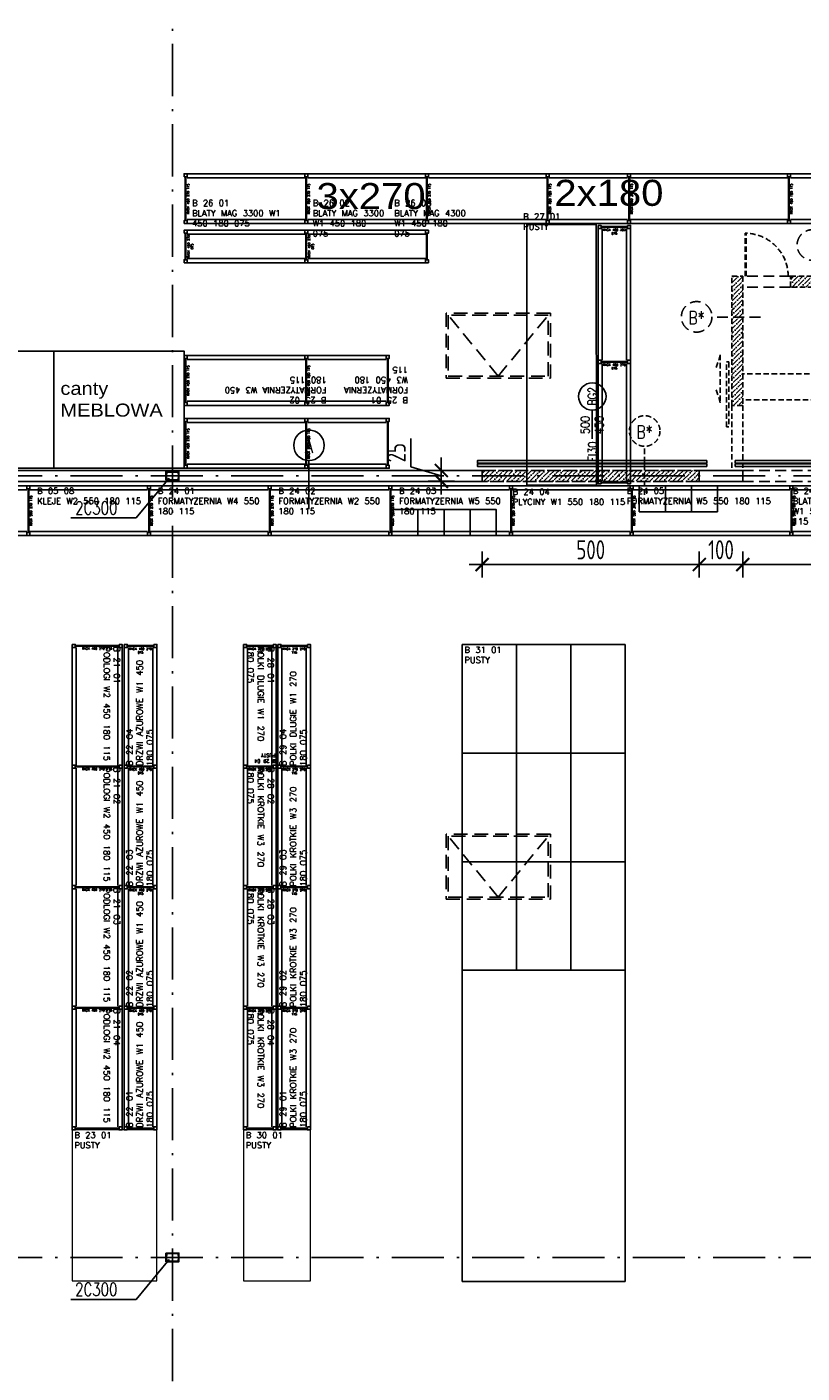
# Model space of a CAD drawing. Extents: x 153948 to 285449, y -89387 to -60195.
# Tile 64 of 101: x 257425 to 259210, y -78706 to -75605. Entities that reach past the tile are written whole.
import ezdxf
from ezdxf.enums import TextEntityAlignment as Align

# ---------------------------------------------------------------- set-up
doc = ezdxf.new("R2010")
doc.units = 0
doc.header["$LTSCALE"] = 100
doc.header["$MEASUREMENT"] = 0
doc.header["$PDMODE"] = 1
for name, pattern in [('ACAD_ISO10W100', [18.5, 12, -3, 0.5, -3]), ('DASHED2', [0.375, 0.25, -0.125]), ('HIDDEN2', [4.7625, 3.175, -1.5875])]:
    doc.linetypes.add(name, pattern=pattern)
doc.layers.get('0').update_dxf_attribs({"linetype": 'CONTINUOUS'})
doc.layers.get('DEFPOINTS').update_dxf_attribs({"linetype": 'CONTINUOUS'})
for name, color, linetype in [('1', 2, 'CONTINUOUS'), ('ALUMINIUM', 5, 'CONTINUOUS'), ('ALUMINIUM1', 5, 'CONTINUOUS'), ('CEGLA', 4, 'CONTINUOUS'), ('info', 8, 'CONTINUOUS'), ('K-STA', 2, 'CONTINUOUS'), ('mago', 7, 'CONTINUOUS'), ('NADPROŻA', 8, 'DASHED2'), ('OSIE', 8, 'ACAD_ISO10W100'), ('R-----OP', 2, 'CONTINUOUS'), ('R450', 1, 'CONTINUOUS'), ('RAK 270', 5, 'CONTINUOUS'), ('RS Minimasa VBA', 7, 'CONTINUOUS'), ('RS REGAŁY', 7, 'CONTINUOUS'), ('TEXT', 11, 'CONTINUOUS'), ('WYBURZENIA', 9, 'DASHED2'), ('WYMIARY', 1, 'CONTINUOUS'), ('ŚWIETLIK', 2, 'CONTINUOUS')]:
    doc.layers.add(name, color=color, linetype=linetype)
doc.layers.add('RAK 140', color=2, linetype='CONTINUOUS', lineweight=9)
doc.layers.add('RAK_140', color=2, linetype='CONTINUOUS', true_color=0xffff00)
doc.styles.add('arial', font='arial.ttf', dxfattribs={"width": 1.1})
doc.styles.add('DYBY-NORMALNY-0-8-N', font='ROMANS.SHX', dxfattribs={"width": 0.8})
doc.styles.get("Standard").update_dxf_attribs({"font": 'txt.shx'})
doc.styles.add('STYLE2', font='isocp.shx', dxfattribs={"width": 0.8})
doc.styles.add('TXT3', font='SIMPLEX.SHX', dxfattribs={"width": 0.75, "height": 40})
doc.dimstyles.new('KRESKI_100', dxfattribs={"dimscale": 20, "dimtxt": 2.2, "dimasz": 1.5, "dimexe": 1.5, "dimexo": 1.5, "dimgap": 0.6, "dimtad": 1, "dimdec": 1, "dimrnd": 0.5, "dimdsep": 46, "dimtxsty": 'STYLE2', "dimblk1": 'ARCHTICK', "dimblk2": 'ARCHTICK', "dimsah": 1, "dimcen": 2.5, "dimdle": 1.5, "dimclrd": 10, "dimclre": 10, "dimclrt": 15, "dimadec": 0, "dimazin": 0, "dimtfac": 1, "dimtdec": 1, "dimtmove": 1, "dimatfit": 3, "dimldrblk": 'ARCHTICK', "dimfxl": 1.5, "dimfxlon": 1, "dimtolj": 1, "dimtzin": 0, "dimarcsym": 0})

# ---------------------------------------------------------------- blocks, each defined once
blk = doc.blocks.new('SC300X2')
at = {"layer": '1'}
for points in [[(-15, 10), (-15, 0), (-13.8, 0), (-13.2, 8.1, -0.391021), (-12.2, 9), (12.2, 9, -0.391021), (13.2, 8.1), (13.8, 0), (15, 0), (15, 10)], [(-15, -10), (-15, 0), (-13.8, 0), (-13.2, -8.1, 0.391021), (-12.2, -9), (12.2, -9, 0.391021), (13.2, -8.1), (13.8, 0), (15, 0), (15, -10)]]:
    blk.add_lwpolyline(points, format="xyb", close=True, dxfattribs=at)
blk = doc.blocks.new('_ARCHTICK')
at = {"color": 0, "linetype": 'ByBlock', "const_width": 0.15}
blk.add_lwpolyline([(-0.5, -0.5), (0.5, 0.5)], dxfattribs=at)
blk = doc.blocks.new('*D214')
at = {"layer": 'DEFPOINTS', "color": 0, "ltscale": 0.1, "transparency": 16777216}
for p in [(258379.4, -76652), (258473.4, -76627), (258473.4, -76652)]:
    blk.add_point(p, dxfattribs=at)
at = {"layer": 'WYMIARY', "color": 10, "lineweight": -2, "ltscale": 0.1, "transparency": 16777216}
for p, q in [((258309.4, -76618.5), (258309.4, -76553.5)), ((258379.4, -76639.5), (258309.4, -76618.5)), ((258379.4, -76597), (258379.4, -76682)), ((258409.4, -76627), (258349.4, -76627)), ((258409.4, -76652), (258349.4, -76652))]:
    blk.add_line(p, q, dxfattribs=at)
at = {"layer": 'WYMIARY', "color": 10, "lineweight": -2, "ltscale": 0.1, "transparency": 16777216, "xscale": 30, "yscale": 30, "zscale": 30}
for p, rotation in [((258379.4, -76627), 90), ((258379.4, -76652), 270)]:
    blk.add_blockref('_ARCHTICK', p, dxfattribs=dict(at, rotation=rotation))
at = {"layer": 'WYMIARY', "color": 15, "ltscale": 0.1, "transparency": 16777216, "insert": (258275.4, -76586), "char_height": 44, "attachment_point": 5, "rotation": 90, "style": 'STYLE2'}
blk.add_mtext('\\A1;25', dxfattribs=at)
blk = doc.blocks.new('ODN')
blk.add_lwpolyline([(0, 66.1), (0, 0)])
blk.add_circle((0.5, 97.6), 31.5)
at = {"style": 'DYBY-NORMALNY-0-8-N', "width": 0.8}
blk.add_attdef('SZEROKOSC', text='', height=20, rotation=90, dxfattribs=at).set_placement((0, 31.8), align=Align.BOTTOM_CENTER)
blk.add_attdef('TYP', text='', height=20, rotation=90, dxfattribs=at).set_placement((0.5, 97.9), align=Align.MIDDLE_CENTER)
blk.add_attdef('WYSOKOSC', text='', height=20, rotation=90, dxfattribs=at).set_placement((6.3, 31.8), align=Align.TOP_CENTER)
blk.add_attdef('ODPORNOSC', text='', height=20, rotation=90, dxfattribs=at).set_placement((1.2, -81.2), align=Align.MIDDLE_LEFT)
blk = doc.blocks.new('*D481')
at = {"layer": 'DEFPOINTS', "color": 0, "ltscale": 0.1, "transparency": 16777216}
for p in [(258473.4, -76652.1), (258973.4, -76652.1), (258973.4, -76843.7)]:
    blk.add_point(p, dxfattribs=at)
at = {"layer": 'WYMIARY', "color": 10, "lineweight": -2, "ltscale": 0.1, "transparency": 16777216}
for p, q in [((258473.4, -76813.7), (258473.4, -76873.7)), ((258973.4, -76813.7), (258973.4, -76873.7)), ((258443.4, -76843.7), (259003.4, -76843.7))]:
    blk.add_line(p, q, dxfattribs=at)
at = {"layer": 'WYMIARY', "color": 10, "lineweight": -2, "ltscale": 0.1, "transparency": 16777216, "xscale": 30, "yscale": 30, "zscale": 30, "rotation": 180}
blk.add_blockref('_ARCHTICK', (258473.4, -76843.7), dxfattribs=at)
at = {"layer": 'WYMIARY', "color": 10, "lineweight": -2, "ltscale": 0.1, "transparency": 16777216, "xscale": 30, "yscale": 30, "zscale": 30}
blk.add_blockref('_ARCHTICK', (258973.4, -76843.7), dxfattribs=at)
at = {"layer": 'WYMIARY', "color": 15, "ltscale": 0.1, "transparency": 16777216, "insert": (258723.4, -76809.7), "char_height": 44, "attachment_point": 5, "style": 'STYLE2'}
blk.add_mtext('\\A1;500', dxfattribs=at)
blk = doc.blocks.new('*D482')
at = {"layer": 'DEFPOINTS', "color": 0, "ltscale": 0.1, "transparency": 16777216}
for p in [(258973.4, -76652.1), (259073.4, -76652), (259073.4, -76843.7)]:
    blk.add_point(p, dxfattribs=at)
at = {"layer": 'WYMIARY', "color": 10, "lineweight": -2, "ltscale": 0.1, "transparency": 16777216}
for p, q in [((258973.4, -76813.7), (258973.4, -76873.7)), ((259073.4, -76813.7), (259073.4, -76873.7)), ((258943.4, -76843.7), (259103.4, -76843.7))]:
    blk.add_line(p, q, dxfattribs=at)
at = {"layer": 'WYMIARY', "color": 10, "lineweight": -2, "ltscale": 0.1, "transparency": 16777216, "xscale": 30, "yscale": 30, "zscale": 30, "rotation": 180}
blk.add_blockref('_ARCHTICK', (258973.4, -76843.7), dxfattribs=at)
at = {"layer": 'WYMIARY', "color": 10, "lineweight": -2, "ltscale": 0.1, "transparency": 16777216, "xscale": 30, "yscale": 30, "zscale": 30}
blk.add_blockref('_ARCHTICK', (259073.4, -76843.7), dxfattribs=at)
at = {"layer": 'WYMIARY', "color": 15, "ltscale": 0.1, "transparency": 16777216, "insert": (259023.4, -76809.7), "char_height": 44, "attachment_point": 5, "style": 'STYLE2'}
blk.add_mtext('\\A1;100', dxfattribs=at)
blk = doc.blocks.new('*D506')
at = {"layer": 'DEFPOINTS', "color": 0, "ltscale": 0.1, "transparency": 16777216}
for p in [(259073.4, -76652), (259473.4, -76652), (259473.4, -76843.7)]:
    blk.add_point(p, dxfattribs=at)
at = {"layer": 'WYMIARY', "color": 10, "lineweight": -2, "ltscale": 0.1, "transparency": 16777216}
for p, q in [((259073.4, -76813.7), (259073.4, -76873.7)), ((259473.4, -76813.7), (259473.4, -76873.7)), ((259043.4, -76843.7), (259503.4, -76843.7))]:
    blk.add_line(p, q, dxfattribs=at)
at = {"layer": 'WYMIARY', "color": 10, "lineweight": -2, "ltscale": 0.1, "transparency": 16777216, "xscale": 30, "yscale": 30, "zscale": 30, "rotation": 180}
blk.add_blockref('_ARCHTICK', (259073.4, -76843.7), dxfattribs=at)
at = {"layer": 'WYMIARY', "color": 10, "lineweight": -2, "ltscale": 0.1, "transparency": 16777216, "xscale": 30, "yscale": 30, "zscale": 30}
blk.add_blockref('_ARCHTICK', (259473.4, -76843.7), dxfattribs=at)
at = {"layer": 'WYMIARY', "color": 15, "ltscale": 0.1, "transparency": 16777216, "insert": (259273.4, -76809.7), "char_height": 44, "attachment_point": 5, "style": 'STYLE2'}
blk.add_mtext('\\A1;400', dxfattribs=at)
blk = doc.blocks.new('RACK 450 270 115')
at = {"color": 1}
for p, q in [((2.75, 108), (2.75, 7)), ((4.25, 108), (4.25, 7)), ((7, 115), (277.8, 115)), ((7, 105.5), (277.8, 105.5)), ((7, 9.5), (277.8, 9.5)), ((7, 0), (277.8, 0))]:
    blk.add_line(p, q, dxfattribs=at)
for points in [[(0, 108), (7, 108), (7, 115), (0, 115)], [(0, 0), (7, 0), (7, 7), (0, 7)]]:
    blk.add_lwpolyline(points, close=True, dxfattribs=at)
at = {"color": 1, "insert": (9.25, 57.5), "char_height": 5, "width": 101, "attachment_point": 5, "rotation": 90}
blk.add_mtext('RACK 450 270 115', dxfattribs=at)
blk = doc.blocks.new('RACK 450 180 115')
at = {"color": 1}
for p, q in [((2.75, 108), (2.75, 7)), ((4.25, 108), (4.25, 7)), ((7, 115), (187.8, 115)), ((7, 105.5), (187.8, 105.5)), ((7, 9.5), (187.8, 9.5)), ((7, 0), (187.8, 0))]:
    blk.add_line(p, q, dxfattribs=at)
for points in [[(0, 108), (7, 108), (7, 115), (0, 115)], [(0, 0), (7, 0), (7, 7), (0, 7)]]:
    blk.add_lwpolyline(points, close=True, dxfattribs=at)
at = {"color": 1, "insert": (9.25, 57.5), "char_height": 5, "width": 101, "attachment_point": 5, "rotation": 90}
blk.add_mtext('RACK 450 180 115', dxfattribs=at)
blk = doc.blocks.new('NOGA RACK 450 007 115')
at = {"color": 1}
for p, q in [((2.75, 108), (2.75, 7)), ((4.25, 108), (4.25, 7))]:
    blk.add_line(p, q, dxfattribs=at)
for points in [[(0, 108), (7, 108), (7, 115), (0, 115)], [(0, 0), (7, 0), (7, 7), (0, 7)]]:
    blk.add_lwpolyline(points, close=True, dxfattribs=at)
blk = doc.blocks.new('NOGA RACK 450 007 075')
at = {"color": 1}
for p, q in [((2.8, 68), (2.8, 7)), ((4.2, 68), (4.2, 7))]:
    blk.add_line(p, q, dxfattribs=at)
for points in [[(0, 68), (7, 68), (7, 75), (0, 75)], [(0, 0), (7, 0), (7, 7), (0, 7)]]:
    blk.add_lwpolyline(points, close=True, dxfattribs=at)
blk = doc.blocks.new('RACK 550 270 115')
at = {"color": 6}
for p, q in [((2.75, 108), (2.75, 7)), ((4.25, 108), (4.25, 7)), ((7, 115), (277.8, 115)), ((7, 105.5), (277.8, 105.5)), ((7, 9.5), (277.8, 9.5)), ((7, 0), (277.8, 0))]:
    blk.add_line(p, q, dxfattribs=at)
for points in [[(0, 108), (7, 108), (7, 115), (0, 115)], [(0, 0), (7, 0), (7, 7), (0, 7)]]:
    blk.add_lwpolyline(points, close=True, dxfattribs=at)
at = {"color": 6, "insert": (9.25, 57.5), "char_height": 5, "width": 101, "attachment_point": 5, "rotation": 90}
blk.add_mtext('RACK 550 270 115', dxfattribs=at)
blk = doc.blocks.new('RACK 450 270 075')
at = {"color": 1}
for p, q in [((2.75, 68), (2.75, 7)), ((4.25, 68), (4.25, 7)), ((7, 75), (277.8, 75)), ((7, 65.5), (277.8, 65.5)), ((7, 9.5), (277.8, 9.5)), ((7, 0), (277.8, 0))]:
    blk.add_line(p, q, dxfattribs=at)
for points in [[(0, 68), (7, 68), (7, 75), (0, 75)], [(0, 0), (7, 0), (7, 7), (0, 7)]]:
    blk.add_lwpolyline(points, close=True, dxfattribs=at)
at = {"color": 1, "insert": (14.25, 37.5), "char_height": 5, "width": 61, "attachment_point": 5, "rotation": 90}
blk.add_mtext('RACK 450 270 075', dxfattribs=at)
blk = doc.blocks.new('RACK 270 270 075')
at = {"color": 5}
for p, q in [((2.75, 68), (2.75, 7)), ((4.25, 68), (4.25, 7)), ((7, 75), (277.8, 75)), ((7, 65.5), (277.8, 65.5)), ((7, 9.5), (277.8, 9.5)), ((7, 0), (277.8, 0))]:
    blk.add_line(p, q, dxfattribs=at)
for points in [[(0, 68), (7, 68), (7, 75), (0, 75)], [(0, 0), (7, 0), (7, 7), (0, 7)]]:
    blk.add_lwpolyline(points, close=True, dxfattribs=at)
at = {"color": 5, "insert": (14.25, 37.5), "char_height": 5, "width": 61, "attachment_point": 5, "rotation": 90}
blk.add_mtext('RACK 270 270 115', dxfattribs=at)
blk = doc.blocks.new('NOGA RACK 270 007 075')
at = {"color": 5}
for p, q in [((2.8, 68), (2.8, 7)), ((4.2, 68), (4.2, 7))]:
    blk.add_line(p, q, dxfattribs=at)
for points in [[(0, 68), (7, 68), (7, 75), (0, 75)], [(0, 0), (7, 0), (7, 7), (0, 7)]]:
    blk.add_lwpolyline(points, close=True, dxfattribs=at)
blk = doc.blocks.new('RACK 550 360 115')
at = {"color": 6}
for p, q in [((2.75, 108), (2.75, 7)), ((4.25, 108), (4.25, 7)), ((7, 115), (367.8, 115)), ((7, 105.5), (367.8, 105.5)), ((7, 9.5), (367.8, 9.5)), ((7, 0), (367.8, 0))]:
    blk.add_line(p, q, dxfattribs=at)
for points in [[(0, 108), (7, 108), (7, 115), (0, 115)], [(0, 0), (7, 0), (7, 7), (0, 7)]]:
    blk.add_lwpolyline(points, close=True, dxfattribs=at)
at = {"color": 6, "insert": (9.25, 57.5), "char_height": 5, "width": 101, "attachment_point": 5, "rotation": 90}
blk.add_mtext('RACK 550 360 115', dxfattribs=at)
blk = doc.blocks.new('RACK 550 180 115')
at = {"color": 6}
for p, q in [((2.75, 108), (2.75, 7)), ((4.25, 108), (4.25, 7)), ((7, 115), (187.8, 115)), ((7, 105.5), (187.8, 105.5)), ((7, 9.5), (187.8, 9.5)), ((7, 0), (187.8, 0))]:
    blk.add_line(p, q, dxfattribs=at)
for points in [[(0, 108), (7, 108), (7, 115), (0, 115)], [(0, 0), (7, 0), (7, 7), (0, 7)]]:
    blk.add_lwpolyline(points, close=True, dxfattribs=at)
at = {"color": 6, "insert": (9.25, 57.5), "char_height": 5, "width": 101, "attachment_point": 5, "rotation": 90}
blk.add_mtext('RACK 550 180 115', dxfattribs=at)
blk = doc.blocks.new('RACK 450 360 115')
at = {"color": 1}
for p, q in [((2.75, 108), (2.75, 7)), ((4.25, 108), (4.25, 7)), ((7, 115), (367.8, 115)), ((7, 105.5), (367.8, 105.5)), ((7, 9.5), (367.8, 9.5)), ((7, 0), (367.8, 0))]:
    blk.add_line(p, q, dxfattribs=at)
for points in [[(0, 108), (7, 108), (7, 115), (0, 115)], [(0, 0), (7, 0), (7, 7), (0, 7)]]:
    blk.add_lwpolyline(points, close=True, dxfattribs=at)
at = {"color": 1, "insert": (9.25, 57.5), "char_height": 5, "width": 101, "attachment_point": 5, "rotation": 90}
blk.add_mtext('RACK 450 360 115', dxfattribs=at)
blk = doc.blocks.new('RACK 450 303 075')
at = {"color": 1}
for p, q in [((2.75, 68), (2.75, 7)), ((4.25, 68), (4.25, 7)), ((7, 75), (310.8, 75)), ((7, 65.5), (310.8, 65.5)), ((7, 9.5), (310.8, 9.5)), ((7, 0), (310.8, 0))]:
    blk.add_line(p, q, dxfattribs=at)
for points in [[(0, 68), (7, 68), (7, 75), (0, 75)], [(0, 0), (7, 0), (7, 7), (0, 7)]]:
    blk.add_lwpolyline(points, close=True, dxfattribs=at)
at = {"color": 1, "insert": (14.25, 37.5), "char_height": 5, "width": 61, "attachment_point": 5, "rotation": 90}
blk.add_mtext('RACK 450 303 075', dxfattribs=at)

msp = doc.modelspace()

# ---------------------------------------------------------------- hatches: boundary and pattern name
at = {"layer": 'WYBURZENIA', "ltscale": 0.1}
h = msp.add_hatch(dxfattribs=at)
h.set_pattern_fill('ANSI36', color=256, scale=60, style=0)
h.paths.add_polyline_path([(259048.4, -76179.55), (259073.4, -76179.55), (259073.4, -76477.05), (259048.4, -76477.05)])
h = msp.add_hatch(dxfattribs=at)
h.set_pattern_fill('ANSI36', color=256, scale=60, style=0)
h.set_pattern_definition([(45, (73.718, 94.899), (3.97747564, 14.58407736), [18.75, -3.75, 0, -3.75])])
h.paths.add_polyline_path([(259183.43, -76179.5), (259573.4, -76179.5), (259573.4, -76204.55), (259183.4, -76204.55)])
h = msp.add_hatch(dxfattribs=at)
h.set_pattern_fill('ANSI36', color=256, scale=60, style=0)
h.set_pattern_definition([(45, (-636.307, -352.6484), (3.97747564, 14.58407736), [18.75, -3.75, 0, -3.75])])
h.paths.add_polyline_path([(258473.4, -76627.05), (258973.4, -76627.05), (258973.4, -76652.09), (258473.38, -76652.09)])

# ---------------------------------------------------------------- linework, layer by layer
at = {"layer": 'ALUMINIUM'}
for points in [[(258990.61, -76609.9), (258462.52, -76609.9), (258462.52, -76604.31), (258990.61, -76604.31)], [(258990.61, -76617.6), (258462.52, -76617.6), (258462.52, -76612.01), (258990.61, -76612.01)], [(259056.2, -76609.9), (259508.09, -76609.9), (259508.09, -76604.31), (259056.2, -76604.31)], [(259056.2, -76617.6), (259508.09, -76617.6), (259508.09, -76612.01), (259056.2, -76612.01)]]:
    msp.add_lwpolyline(points, close=True, dxfattribs=at)
at = {"layer": 'CEGLA', "ltscale": 0.1}
for p, q in [((254680.4, -76627.05), (258473.4, -76627.05)), ((254680.4, -76652.05), (258473.4, -76652.05)), ((258973.4, -76627.05), (259048.4, -76627.05)), ((258973.4, -76652.05), (259073.4, -76652.05)), ((259048.4, -76627.05), (259073.4, -76627.05))]:
    msp.add_line(p, q, dxfattribs=at)
at = {"layer": 'CEGLA', "ltscale": 0.5}
for p, q in [((258473.4, -76652.05), (258473.4, -76627.05)), ((258973.4, -76652.05), (258973.4, -76627.05)), ((259048.4, -76627.05), (259048.4, -76627.05)), ((259073.4, -76652.05), (259073.4, -76627.05))]:
    msp.add_line(p, q, dxfattribs=at)
at = {"layer": 'info', "lineweight": -3}
for points in [[(258895.29, -76722.05), (258895.29, -76662.05), (258835.29, -76662.05), (258835.29, -76722.05)], [(258955.29, -76722.05), (258955.29, -76662.05), (258895.29, -76662.05), (258895.29, -76722.05)], [(259015.29, -76722.05), (259015.29, -76662.05), (258955.29, -76662.05), (258955.29, -76722.05)], [(258265.69, -76777.05), (258325.69, -76777.05), (258325.69, -76717.05), (258265.69, -76717.05)], [(258325.69, -76777.05), (258385.69, -76777.05), (258385.69, -76717.05), (258325.69, -76717.05)], [(258385.69, -76777.05), (258445.69, -76777.05), (258445.69, -76717.05), (258385.69, -76717.05)], [(258445.69, -76777.05), (258505.69, -76777.05), (258505.69, -76717.05), (258445.69, -76717.05)]]:
    msp.add_lwpolyline(points, close=True, dxfattribs=at)
at = {"layer": 'NADPROŻA'}
for points in [[(258473.4, -76627.05), (258973.4, -76627.05), (258973.4, -76652.05), (258473.4, -76652.05)], [(259073.4, -76627.05), (259473.4, -76627.05), (259473.4, -76652.05), (259073.4, -76652.05)]]:
    msp.add_lwpolyline(points, close=True, dxfattribs=at)
at = {"layer": 'OSIE', "ltscale": 0.1}
for p, q in [((257760.4, -86679.55), (257760.4, -73374.65)), ((247720.4, -76639.55), (263229.19, -76639.55)), ((247720.4, -78439.55), (263229.19, -78439.55))]:
    msp.add_line(p, q, dxfattribs=at)
at = {"layer": 'R-----OP'}
msp.add_line((258074.29, -76715.98), (258074.29, -76604.24), dxfattribs=at)
msp.add_circle((258074.68, -76569.06), 35.19, dxfattribs=at)
at = {"layer": 'R450'}
for points in [[(257187.09, -76622.05), (257487.09, -76622.05), (257487.09, -76352.05), (257187.09, -76352.05)], [(257487.09, -76622.05), (257787.09, -76622.05), (257787.09, -76352.05), (257487.09, -76352.05)]]:
    msp.add_lwpolyline(points, close=True, dxfattribs=at)
at = {"layer": 'RAK 140'}
for points in [[(257724.42, -78145.92), (257529.42, -78145.92), (257529.42, -78493.72), (257724.42, -78493.72)], [(258077.94, -78145.92), (257923.94, -78145.92), (257923.94, -78493.72), (258077.94, -78493.72)]]:
    msp.add_lwpolyline(points, close=True, dxfattribs=at)
at = {"layer": 'RAK 270'}
msp.add_lwpolyline([(258736.43, -76660.45), (258736.29, -76060.45), (258576.29, -76060.45), (258576.43, -76660.45)], close=True, dxfattribs=at)
at = {"layer": 'RAK_140', "lineweight": -3}
for points in [[(258427.69, -77028.15), (258427.69, -77278.15), (258552.69, -77278.15), (258552.69, -77028.15)], [(258552.69, -77028.15), (258552.69, -77278.15), (258677.69, -77278.15), (258677.69, -77028.15)], [(258677.69, -77028.15), (258677.69, -77278.15), (258802.69, -77278.15), (258802.69, -77028.15)], [(258427.69, -77278.15), (258427.69, -77528.15), (258552.69, -77528.15), (258552.69, -77278.15)], [(258552.69, -77278.15), (258552.69, -77528.15), (258677.69, -77528.15), (258677.69, -77278.15)], [(258677.69, -77278.15), (258677.69, -77528.15), (258802.69, -77528.15), (258802.69, -77278.15)], [(258427.69, -77528.15), (258427.69, -77778.15), (258552.69, -77778.15), (258552.69, -77528.15)], [(258552.69, -77528.15), (258552.69, -77778.15), (258677.69, -77778.15), (258677.69, -77528.15)], [(258677.69, -77528.15), (258677.69, -77778.15), (258802.69, -77778.15), (258802.69, -77528.15)], [(258427.69, -78495.15), (258802.69, -78495.15), (258802.69, -77778.15), (258427.69, -77778.15)]]:
    msp.add_lwpolyline(points, close=True, dxfattribs=at)
at = {"layer": 'TEXT'}
for p, q in [((257677.03, -76736.45), (257752.9, -76644.55)), ((257526.36, -76736.45), (257677.03, -76736.45)), ((257677.03, -78536.45), (257752.9, -78444.55)), ((257526.36, -78536.45), (257677.03, -78536.45))]:
    msp.add_line(p, q, dxfattribs=at)
at = {"layer": 'WYBURZENIA', "ltscale": 0.5}
for p, q in [((259078.93, -76179.55), (259078.93, -76080.55)), ((259081.13, -76179.55), (259081.13, -76080.57)), ((259021.72, -76360.66), (259012.6, -76390.11)), ((259021.72, -76360.66), (259021.72, -76470.92)), ((259321.23, -76404.38), (259073.4, -76404.38)), ((259021.72, -76470.92), (259012.6, -76441.47)), ((259374.16, -76464.38), (259073.4, -76464.38)), ((259048.4, -76477.05), (259048.4, -76627.05)), ((259073.4, -76477.05), (259073.4, -76627.05)), ((258847.29, -76683), (258847.29, -76571.26))]:
    msp.add_line(p, q, dxfattribs=at)
at = {"layer": 'WYBURZENIA'}
for p, q in [((259183.4, -76179.55), (259073.4, -76179.55)), ((259183.4, -76204.55), (259073.4, -76204.55)), ((259114.21, -76273.5), (259002.47, -76273.5))]:
    msp.add_line(p, q, dxfattribs=at)
at = {"layer": 'WYBURZENIA', "ltscale": 0.5}
for points in [[(259048.4, -76179.55), (259073.4, -76179.55), (259073.4, -76477.05), (259048.4, -76477.05)], [(259183.43, -76179.5), (259573.4, -76179.5), (259573.4, -76204.55), (259183.4, -76204.55)], [(259041.32, -76376.93), (259041.32, -76526.73), (259035.73, -76526.73), (259035.73, -76376.93)], [(258473.4, -76627.05), (258973.4, -76627.05), (258973.4, -76652.09), (258473.38, -76652.09)]]:
    msp.add_lwpolyline(points, close=True, dxfattribs=at)
at = {"layer": 'WYBURZENIA'}
for centre in [(259233.75, -76107.56), (258967.29, -76273.11)]:
    msp.add_circle(centre, 35.19, dxfattribs=at)
at = {"layer": 'WYBURZENIA', "ltscale": 0.5}
msp.add_circle((258847.68, -76536.08), 35.19, dxfattribs=at)
msp.add_arc((259078.93, -76179.55), 99, 0, 90, dxfattribs=at)
at = {"layer": 'ŚWIETLIK', "linetype": 'HIDDEN2', "ltscale": 0.1}
for p, q in [((258510.4, -76409.55), (258395.4, -76269.55)), ((258510.4, -76409.55), (258625.4, -76269.55)), ((258510.4, -77609.55), (258395.4, -77469.55)), ((258510.4, -77609.55), (258625.4, -77469.55))]:
    msp.add_line(p, q, dxfattribs=at)
for points in [[(258390.4, -76414.55), (258630.4, -76414.55), (258630.4, -76264.55), (258390.4, -76264.55)], [(258395.4, -76409.55), (258625.4, -76409.55), (258625.4, -76269.55), (258395.4, -76269.55)], [(258390.4, -77614.55), (258630.4, -77614.55), (258630.4, -77464.55), (258390.4, -77464.55)], [(258395.4, -77609.55), (258625.4, -77609.55), (258625.4, -77469.55), (258395.4, -77469.55)]]:
    msp.add_lwpolyline(points, close=True, dxfattribs=at)

# ---------------------------------------------------------------- block references
at = {"rotation": 270}
for name, p in [('RACK 270 270 075', (257923.94, -77027.72)), ('RACK 270 270 075', (258002.94, -77027.72)), ('RACK 270 270 075', (257923.94, -77305.52)), ('RACK 270 270 075', (258002.94, -77305.52)), ('RACK 270 270 075', (257923.94, -77583.32)), ('RACK 270 270 075', (258002.94, -77583.32)), ('RACK 270 270 075', (257923.94, -77861.12)), ('RACK 270 270 075', (258002.94, -77861.12)), ('NOGA RACK 270 007 075', (257923.94, -78138.92)), ('NOGA RACK 270 007 075', (258002.94, -78138.92))]:
    msp.add_blockref(name, p, dxfattribs=at)
at = {"layer": 'ALUMINIUM1'}
ref = msp.add_blockref('ODN', (258726.57, -76553.98), dxfattribs=at)
ref.add_attrib('TYP', 'BG2', dxfattribs={"layer": '0', "height": 20, "rotation": 90, "style": 'DYBY-NORMALNY-0-8-N', "width": 0.8}).set_placement((258727.05, -76456.08), align=Align.MIDDLE_CENTER)
ref.add_attrib('SZEROKOSC', '500', dxfattribs={"layer": '0', "height": 20, "rotation": 90, "style": 'DYBY-NORMALNY-0-8-N', "width": 0.8}).set_placement((258726.57, -76522.18), align=Align.BOTTOM_CENTER)
ref.add_attrib('WYSOKOSC', '450', dxfattribs={"layer": '0', "height": 20, "rotation": 90, "style": 'DYBY-NORMALNY-0-8-N', "width": 0.8}).set_placement((258732.87, -76522.18), align=Align.TOP_CENTER)
ref.add_attrib('ODPORNOSC', 'EI30', dxfattribs={"layer": '0', "height": 20, "rotation": 90, "style": 'DYBY-NORMALNY-0-8-N', "width": 0.8}).set_placement((258727.8, -76606.51), align=Align.MIDDLE_LEFT)
at = {"layer": 'K-STA', "ltscale": 0.5}
for p in [(257760.4, -76639.55), (257760.4, -78439.55)]:
    msp.add_blockref('SC300X2', p, dxfattribs=at)
at = {"layer": 'RS REGAŁY'}
for name, p in [('RACK 450 270 115', (257787.09, -76058.45)), ('RACK 450 270 115', (258064.89, -76058.45)), ('RACK 450 270 115', (258342.69, -76058.45)), ('RACK 450 180 115', (258620.49, -76058.45)), ('RACK 450 360 115', (258808.29, -76058.45)), ('RACK 450 180 115', (259176.09, -76058.45)), ('RACK 450 270 075', (257787.09, -76148.45)), ('RACK 450 270 075', (258064.89, -76148.45)), ('NOGA RACK 450 007 075', (258342.69, -76148.45)), ('RACK 450 270 115', (257787.09, -76477.05)), ('RACK 450 180 115', (258064.89, -76477.05)), ('NOGA RACK 450 007 115', (258252.69, -76477.05)), ('RACK 450 270 115', (257787.09, -76622.05)), ('RACK 450 180 115', (258064.89, -76622.05)), ('NOGA RACK 450 007 115', (258252.69, -76622.05)), ('RACK 550 270 115', (257147.49, -76777.05)), ('RACK 550 270 115', (257425.29, -76777.05)), ('RACK 550 270 115', (257703.09, -76777.05)), ('RACK 550 270 115', (257980.89, -76777.05)), ('RACK 550 270 115', (258258.69, -76777.05)), ('RACK 550 270 115', (258536.49, -76777.05)), ('RACK 550 360 115', (258814.29, -76777.05)), ('RACK 550 180 115', (259182.09, -76777.05))]:
    msp.add_blockref(name, p, dxfattribs=at)
for name, p, rotation in [('RACK 450 303 075', (258740.29, -76062.45), 270), ('RACK 450 270 075', (258740.29, -76373.25), 270), ('NOGA RACK 450 007 075', (258815.29, -76658.05), 90), ('RACK 450 270 115', (257529.42, -77027.72), 270), ('RACK 450 270 075', (257649.42, -77027.72), 270), ('RACK 450 270 115', (257529.42, -77305.52), 270), ('RACK 450 270 075', (257649.42, -77305.52), 270), ('RACK 450 270 115', (257529.42, -77583.32), 270), ('RACK 450 270 075', (257649.42, -77583.32), 270), ('RACK 450 270 115', (257529.42, -77861.12), 270), ('RACK 450 270 075', (257649.42, -77861.12), 270), ('NOGA RACK 450 007 115', (257529.42, -78138.92), 270), ('NOGA RACK 450 007 075', (257724.42, -78145.92), 90)]:
    msp.add_blockref(name, p, dxfattribs=dict(at, rotation=rotation))

# ---------------------------------------------------------------- texts
at = {"layer": 'mago', "width": 672.04, "attachment_point": 1, "style": 'arial'}
for s, insert, char_height in [('3x270', (258092, -75964.89), 60), ('2x180', (258639.67, -75957.49), 60), ('canty \\PMEBLOWA', (257502.38, -76422.88), 30)]:
    msp.add_mtext(s, dxfattribs=dict(at, insert=insert, char_height=char_height))
at = {"layer": 'R-----OP', "style": 'DYBY-NORMALNY-0-8-N', "width": 0.8}
msp.add_text('A', height=30, dxfattribs=at).set_placement((258074.27, -76571.17), align=Align.MIDDLE)
at = {"layer": 'RS Minimasa VBA', "char_height": 14, "attachment_point": 1}
for s, insert, width in [('B 26 01^M^JBLATY MAG 3300 W1 450 180 075', (257805.4, -76003.91), 272.8), ('B 26 02^M^JBLATY MAG 3300 W1 450 180 075', (258083.2, -76003.91), 182.8), ('B 26 03^M^JBLATY MAG 4300 W1 450 180 075', (258271, -76003.91), 182.8), ('B 27 01^M^JPUSTY', (258567.88, -76035.03), 155), ('B 05 08^M^JKLEJE W2 550 180 115', (257448.49, -76667.05), 272.8), ('B 24 01^M^JFORMATYZERNIA W4 550 180 115', (257726.29, -76667.05), 272.8), ('B 24 02^M^JFORMATYZERNIA W2 550 180 115', (258004.09, -76667.05), 272.8), ('B 24 03^M^JFORMATYZERNIA W5 550 180 115', (258281.89, -76667.05), 272.8), ('B 24 04^M^JPLYCINY W1 550 180 115', (258543.49, -76669.05), 277.8), ('B 24 05^M^JFORMATYZERNIA W5 550 180 115', (258806.69, -76667.05), 362.8), ('B 24 06^M^JBLATY 4300 P W1 550 180 115', (259188.49, -76667.05), 182.8), ('B 31 01^M^JPUSTY', (258432.69, -77033.15), 245), ('B 23 01^M^JPUSTY', (257534.42, -78150.92), 190), ('B 30 01^M^JPUSTY', (257928.94, -78150.92), 149)]:
    msp.add_mtext(s, dxfattribs=dict(at, insert=insert, width=width))
for s, insert, width, rotation in [('B 25 02^M^JFORMATYZERNIA W3 450 180 115', (258115.2, -76472.3), 272.8, 180), ('B 25 01^M^JFORMATYZERNIA W3 450 180 115', (258303, -76472.3), 182.8, 180), ('B 21 01^M^JPODLOGI W2 450 180 115', (257639.42, -77032.72), 272.8, 270), ('B 22 04^M^JDRZWI AZUROWE W1 450 180 075', (257654.42, -77307.52), 272.8, 90), ('B 28 01^M^JPOLKI DLUGIE W1 270 180 075', (257993.94, -77032.72), 272.8, 270), ('B 29 04^M^JPOLKI DLUGIE W1 270 180 075', (258007.94, -77307.52), 272.8, 90), ('B 21 02^M^JPODLOGI W2 450 180 115', (257639.42, -77310.52), 272.8, 270), ('B 22 03^M^JDRZWI AZUROWE W1 450 180 075', (257654.42, -77585.32), 272.8, 90), ('B 28 02^M^JPOLKI KROTKIE W3 270 180 075', (257993.94, -77310.52), 272.8, 270), ('B 29 03^M^JPOLKI KROTKIE W3 270 180 075', (258007.94, -77585.32), 272.8, 90), ('B 21 03^M^JPODLOGI W2 450 180 115', (257639.42, -77588.32), 272.8, 270), ('B 22 02^M^JDRZWI AZUROWE W1 450 180 075', (257654.42, -77863.12), 272.8, 90), ('B 28 03^M^JPOLKI KROTKIE W3 270 180 075', (257993.94, -77588.32), 272.8, 270), ('B 29 02^M^JPOLKI KROTKIE W3 270 180 075', (258007.94, -77863.12), 272.8, 90), ('B 21 04^M^JPODLOGI W2 450 180 115', (257639.42, -77866.12), 272.8, 270), ('B 22 01^M^JDRZWI AZUROWE W1 450 180 075', (257654.42, -78140.92), 272.8, 90), ('B 28 04^M^JPOLKI KROTKIE W3 270 180 075', (257993.94, -77866.12), 272.8, 270), ('B 29 01^M^JPOLKI KROTKIE W3 270 180 075', (258007.94, -78140.92), 272.8, 90)]:
    msp.add_mtext(s, dxfattribs=dict(at, insert=insert, width=width, rotation=rotation))
at = {"layer": 'RS Minimasa VBA', "insert": (257997.94, -77300.52), "char_height": 8, "attachment_point": 1, "rotation": 180}
msp.add_mtext('B 29 04^M^JPUSTY', dxfattribs=at)
at = {"layer": 'TEXT', "style": 'TXT3', "width": 0.75}
for p in [(257536.2, -76728.45), (257536.2, -78528.45)]:
    msp.add_text('2C300', height=30, dxfattribs=at).set_placement(p)
at = {"layer": 'WYBURZENIA', "style": 'DYBY-NORMALNY-0-8-N', "width": 0.8}
msp.add_text('B*', height=30, dxfattribs=at).set_placement((258966.89, -76275.22), align=Align.MIDDLE)
at = {"layer": 'WYBURZENIA', "ltscale": 0.5, "style": 'DYBY-NORMALNY-0-8-N', "width": 0.8}
msp.add_text('B*', height=30, dxfattribs=at).set_placement((258847.28, -76538.19), align=Align.MIDDLE)

# ---------------------------------------------------------------- dimensions: what is measured, and where the dimension line sits
at = {"layer": 'WYMIARY', "ltscale": 0.1}
dim = msp.add_linear_dim(base=(258379.39, -76652.05), p1=(258473.4, -76627.05), p2=(258473.4, -76652.05), angle=90, dimstyle='KRESKI_100', dxfattribs=at)
dim.commit()
dim.dimension.update_dxf_attribs({"geometry": '*D214', "text_midpoint": (258275.39, -76606.54)})
for base, p1, p2, picture, middle in [((258973.4, -76843.72), (258473.38, -76652.09), (258973.4, -76652.09), '*D481', (258723.39, -76809.72)), ((259073.4, -76843.72), (258973.4, -76652.09), (259073.4, -76652.05), '*D482', (259023.4, -76809.72)), ((259473.4, -76843.72), (259073.4, -76652.05), (259473.4, -76652.05), '*D506', (259273.4, -76809.72))]:
    dim = msp.add_linear_dim(base=base, p1=p1, p2=p2, dimstyle='KRESKI_100', dxfattribs=at)
    dim.commit()
    dim.dimension.update_dxf_attribs({"geometry": picture, "text_midpoint": middle})

doc.saveas('drawing.dxf')
